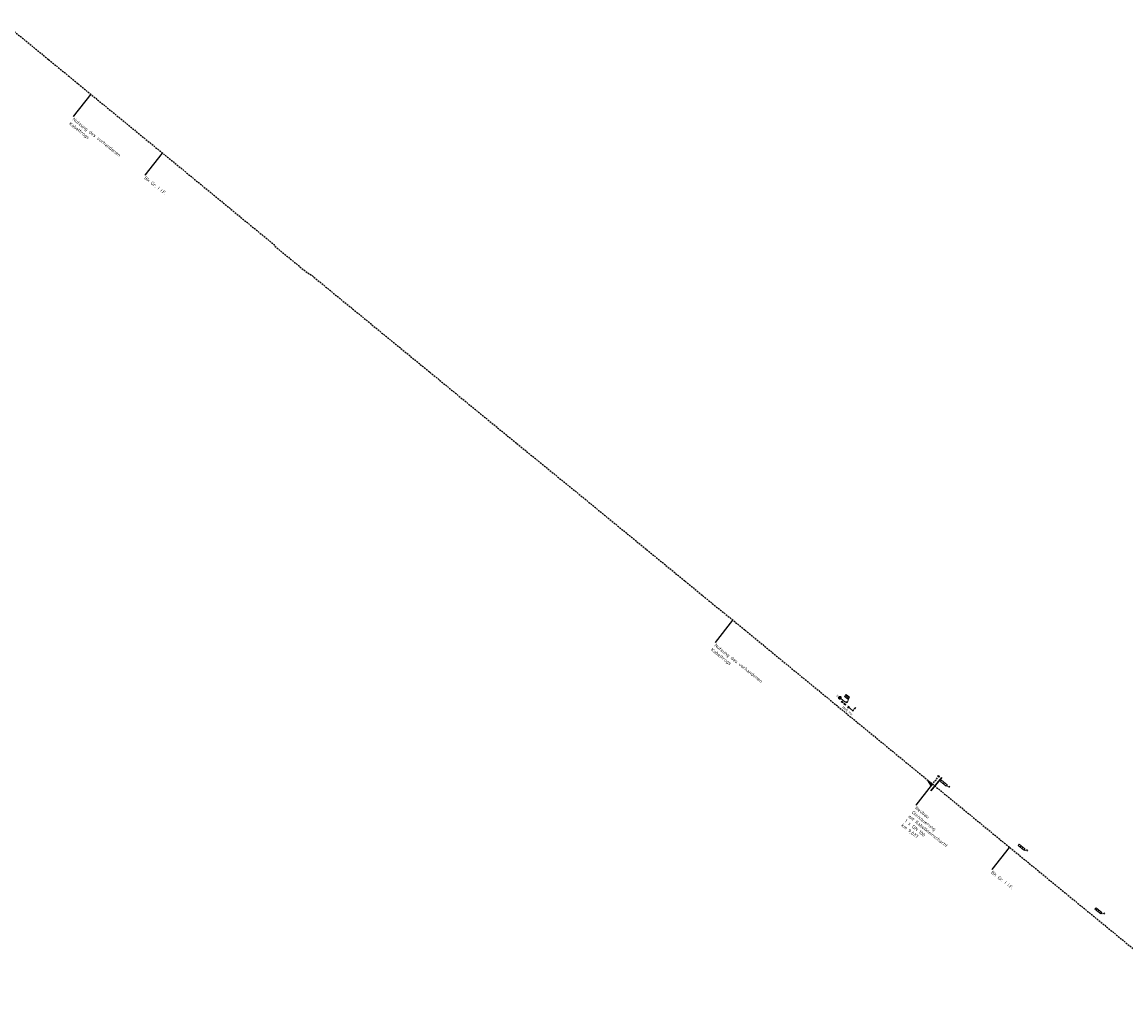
# Model space of a CAD drawing. Header units: metres. Extents: x 3425266 to 3446567, y 5432533 to 5452217.
# Tile 78 of 82: x 3442452 to 3443280, y 5437193 to 5437930. Entities that reach past the tile are written whole.
import ezdxf
from ezdxf import colors
from ezdxf.entities.mleader import LeaderData, LeaderLine
from ezdxf.enums import TextEntityAlignment as Align
from ezdxf.math import Vec2, Vec3

# ---------------------------------------------------------------- set-up
doc = ezdxf.new("R2010")
doc.units = ezdxf.units.M
doc.header["$MEASUREMENT"] = 0
doc.linetypes.add('DASHED', pattern=[0.75, 0.5, -0.25])
doc.layers.add('B_KTB_Text', color=7, linetype='Continuous', lineweight=18, true_color=0x939393)
for name, color, linetype, lineweight in [('N_KTB', 10, 'Continuous', 25), ('N_KTB Verrohrung', 10, 'DASHED', 25), ('N_KTB_Text', 10, 'Continuous', 18), ('N_KTB_Text 3443 Blatt 9', 10, 'Continuous', 18), ('N_Nutzung Kabeltrog', 20, 'DASHED', 25), ('Querprofile', 190, 'Continuous', 30), ('R_Signale', 40, 'Continuous', 18)]:
    doc.layers.add(name, color=color, linetype=linetype, lineweight=lineweight)
doc.styles.add('Isocpeur', font='isocpeur.ttf')
doc.styles.add('TXT', font='iso8.shx')

# ---------------------------------------------------------------- blocks, each defined once
blk = doc.blocks.new('_None')

msp = doc.modelspace()

# ---------------------------------------------------------------- linework, layer by layer
at = {"layer": 'N_KTB', "flags": 128}
msp.add_lwpolyline([(3443139.18, 5437364.62), (3443139.798, 5437364.112), (3443139.289, 5437363.494), (3443138.671, 5437364.003)], close=True, dxfattribs=at)
for points in [[(3443133.326, 5437357.485), (3443131.296, 5437360.699)], [(3443133.661, 5437357.891), (3443132.569, 5437359.619)]]:
    msp.add_lwpolyline(points, dxfattribs=at)
at = {"layer": 'N_KTB Verrohrung', "ltscale": 2.5, "flags": 128}
msp.add_lwpolyline([(3443134.04, 5437357.756), (3443138.98, 5437363.749)], dxfattribs=at)
at = {"layer": 'N_Nutzung Kabeltrog', "ltscale": 2.5}
for p, q in [((3442437.231, 5437929.986), (3442454.631, 5437915.829)), ((3442454.631, 5437915.829), (3442471.679, 5437901.825)), ((3442471.679, 5437901.825), (3442486.718, 5437889.51))]:
    msp.add_line(p, q, dxfattribs=at)
at = {"layer": 'Querprofile'}
msp.add_line((3443133.293, 5437353.289), (3443141.546, 5437363.262), dxfattribs=at)
at = {"layer": 'R_Signale'}
for p, q in [((3443068.837, 5437419.897), (3443065.894, 5437422.387)), ((3443068.675, 5437423.962), (3443072.249, 5437423.585)), ((3443070.989, 5437422.056), (3443069.934, 5437425.491)), ((3443070.593, 5437419.234), (3443071.929, 5437422.566)), ((3443066.147, 5437420.097), (3443066.503, 5437420.532)), ((3443066.726, 5437419.622), (3443066.147, 5437420.097)), ((3443066.503, 5437420.532), (3443067.663, 5437419.581)), ((3443067.306, 5437419.146), (3443066.726, 5437419.622)), ((3443067.663, 5437419.581), (3443067.306, 5437419.146)), ((3443068.088, 5437418.504), (3443068.444, 5437418.939)), ((3443068.667, 5437418.029), (3443068.088, 5437418.504)), ((3443068.444, 5437418.939), (3443069.604, 5437417.988)), ((3443069.247, 5437417.553), (3443068.667, 5437418.029)), ((3443069.628, 5437420.081), (3443068.837, 5437419.897)), ((3443069.604, 5437417.988), (3443069.247, 5437417.553)), ((3443070.087, 5437419.694), (3443069.628, 5437420.082)), ((3443069.699, 5437419.236), (3443070.474, 5437420.152)), ((3443076.202, 5437415.622), (3443075.159, 5437413.067)), ((3443076.285, 5437414.777), (3443077.046, 5437415.705)), ((3443142.773, 5437358.286), (3443143.249, 5437359.657)), ((3443142.832, 5437358.238), (3443143.307, 5437359.609)), ((3443142.89, 5437358.19), (3443143.366, 5437359.561)), ((3443146.758, 5437356.579), (3443145.872, 5437356.618)), ((3443147.217, 5437356.19), (3443146.754, 5437356.572)), ((3443146.836, 5437355.727), (3443147.598, 5437356.654)), ((3443200.406, 5437310.793), (3443200.881, 5437312.164)), ((3443200.464, 5437310.745), (3443200.939, 5437312.116)), ((3443200.523, 5437310.697), (3443201.017, 5437312.052)), ((3443201.671, 5437309.752), (3443202.166, 5437311.108)), ((3443201.749, 5437309.688), (3443202.224, 5437311.059)), ((3443201.807, 5437309.641), (3443202.282, 5437311.012)), ((3443205.146, 5437308.91), (3443204.147, 5437308.598)), ((3443205.609, 5437308.529), (3443205.146, 5437308.911)), ((3443205.228, 5437308.066), (3443205.99, 5437308.993)), ((3443257.421, 5437263.569), (3443257.895, 5437264.941)), ((3443257.48, 5437263.521), (3443257.973, 5437264.877)), ((3443257.538, 5437263.473), (3443258.032, 5437264.829)), ((3443258.706, 5437262.514), (3443259.18, 5437263.886)), ((3443258.765, 5437262.466), (3443259.239, 5437263.838)), ((3443258.823, 5437262.418), (3443259.297, 5437263.789)), ((3443259.972, 5437261.474), (3443260.446, 5437262.846)), ((3443260.031, 5437261.426), (3443260.524, 5437262.782)), ((3443260.108, 5437261.362), (3443260.583, 5437262.734)), ((3443261.806, 5437260.856), (3443262.987, 5437261.529)), ((3443263.451, 5437261.149), (3443262.987, 5437261.529)), ((3443263.07, 5437260.685), (3443263.832, 5437261.612))]:
    msp.add_line(p, q, dxfattribs=at)
at = {"layer": 'R_Signale', "color": 40, "linetype": 'Continuous'}
for points in [[(3443065.774, 5437423.826), (3443065.688, 5437423.891), (3443065.597, 5437423.947), (3443065.5, 5437423.992), (3443065.399, 5437424.028), (3443065.295, 5437424.052), (3443065.189, 5437424.066), (3443065.082, 5437424.068), (3443064.975, 5437424.059), (3443064.871, 5437424.039), (3443064.768, 5437424.008), (3443064.669, 5437423.967), (3443064.576, 5437423.915), (3443064.488, 5437423.854), (3443064.407, 5437423.784), (3443064.334, 5437423.706), (3443064.269, 5437423.621), (3443064.213, 5437423.529), (3443064.168, 5437423.433), (3443064.132, 5437423.332), (3443064.108, 5437423.228), (3443064.095, 5437423.121), (3443064.092, 5437423.015), (3443064.101, 5437422.908), (3443064.121, 5437422.803), (3443064.152, 5437422.701), (3443064.193, 5437422.602), (3443064.245, 5437422.508), (3443064.306, 5437422.42), (3443064.375, 5437422.339), (3443064.454, 5437422.266), (3443064.539, 5437422.201), (3443064.63, 5437422.146), (3443064.727, 5437422.1), (3443064.828, 5437422.065), (3443064.932, 5437422.041), (3443065.038, 5437422.027), (3443065.145, 5437422.025), (3443065.252, 5437422.034), (3443065.357, 5437422.053), (3443065.46, 5437422.084), (3443065.558, 5437422.126), (3443065.652, 5437422.178), (3443065.739, 5437422.238), (3443065.82, 5437422.308), (3443065.894, 5437422.386), (3443065.959, 5437422.471), (3443066.014, 5437422.563), (3443066.059, 5437422.66), (3443066.095, 5437422.761), (3443066.119, 5437422.865), (3443066.133, 5437422.971), (3443066.135, 5437423.078), (3443066.126, 5437423.184), (3443066.107, 5437423.29), (3443066.075, 5437423.392), (3443066.034, 5437423.49), (3443065.982, 5437423.584), (3443065.922, 5437423.672), (3443065.852, 5437423.753), (3443065.774, 5437423.826)], [(3443065.414, 5437423.401), (3443065.375, 5437423.43), (3443065.333, 5437423.455), (3443065.289, 5437423.476), (3443065.243, 5437423.492), (3443065.196, 5437423.503), (3443065.147, 5437423.51), (3443065.099, 5437423.511), (3443065.051, 5437423.507), (3443065.003, 5437423.497), (3443064.957, 5437423.483), (3443064.912, 5437423.465), (3443064.869, 5437423.441), (3443064.83, 5437423.414), (3443064.792, 5437423.382), (3443064.759, 5437423.346), (3443064.73, 5437423.308), (3443064.704, 5437423.266), (3443064.684, 5437423.222), (3443064.667, 5437423.176), (3443064.657, 5437423.129), (3443064.65, 5437423.08), (3443064.649, 5437423.032), (3443064.653, 5437422.983), (3443064.662, 5437422.936), (3443064.677, 5437422.889), (3443064.695, 5437422.844), (3443064.719, 5437422.802), (3443064.746, 5437422.762), (3443064.778, 5437422.725), (3443064.814, 5437422.691), (3443064.852, 5437422.662), (3443064.894, 5437422.637), (3443064.938, 5437422.616), (3443064.984, 5437422.6), (3443065.031, 5437422.589), (3443065.08, 5437422.583), (3443065.128, 5437422.582), (3443065.177, 5437422.586), (3443065.224, 5437422.595), (3443065.271, 5437422.609), (3443065.316, 5437422.628), (3443065.358, 5437422.651), (3443065.398, 5437422.679), (3443065.435, 5437422.711), (3443065.469, 5437422.746), (3443065.498, 5437422.785), (3443065.523, 5437422.827), (3443065.544, 5437422.871), (3443065.56, 5437422.916), (3443065.571, 5437422.964), (3443065.577, 5437423.012), (3443065.578, 5437423.061), (3443065.574, 5437423.109), (3443065.565, 5437423.157), (3443065.551, 5437423.203), (3443065.532, 5437423.248), (3443065.509, 5437423.291), (3443065.481, 5437423.33), (3443065.449, 5437423.368), (3443065.414, 5437423.401)], [(3443065.354, 5437423.33), (3443065.323, 5437423.353), (3443065.289, 5437423.374), (3443065.254, 5437423.39), (3443065.218, 5437423.403), (3443065.18, 5437423.412), (3443065.141, 5437423.417), (3443065.102, 5437423.418), (3443065.063, 5437423.415), (3443065.025, 5437423.407), (3443064.988, 5437423.396), (3443064.952, 5437423.381), (3443064.918, 5437423.362), (3443064.886, 5437423.34), (3443064.856, 5437423.315), (3443064.83, 5437423.286), (3443064.806, 5437423.256), (3443064.786, 5437423.222), (3443064.77, 5437423.187), (3443064.757, 5437423.15), (3443064.748, 5437423.112), (3443064.743, 5437423.074), (3443064.742, 5437423.035), (3443064.745, 5437422.996), (3443064.753, 5437422.958), (3443064.764, 5437422.921), (3443064.779, 5437422.885), (3443064.798, 5437422.851), (3443064.82, 5437422.819), (3443064.845, 5437422.789), (3443064.874, 5437422.762), (3443064.905, 5437422.739), (3443064.938, 5437422.719), (3443064.973, 5437422.702), (3443065.009, 5437422.69), (3443065.048, 5437422.681), (3443065.086, 5437422.676), (3443065.125, 5437422.675), (3443065.164, 5437422.678), (3443065.202, 5437422.685), (3443065.239, 5437422.697), (3443065.275, 5437422.712), (3443065.309, 5437422.731), (3443065.341, 5437422.753), (3443065.371, 5437422.778), (3443065.398, 5437422.806), (3443065.421, 5437422.837), (3443065.441, 5437422.871), (3443065.457, 5437422.906), (3443065.47, 5437422.942), (3443065.479, 5437422.981), (3443065.484, 5437423.019), (3443065.485, 5437423.058), (3443065.482, 5437423.096), (3443065.475, 5437423.135), (3443065.463, 5437423.172), (3443065.448, 5437423.208), (3443065.429, 5437423.242), (3443065.407, 5437423.274), (3443065.382, 5437423.303), (3443065.354, 5437423.33)], [(3443065.294, 5437423.259), (3443065.27, 5437423.277), (3443065.245, 5437423.292), (3443065.219, 5437423.304), (3443065.191, 5437423.314), (3443065.163, 5437423.321), (3443065.134, 5437423.324), (3443065.105, 5437423.325), (3443065.076, 5437423.322), (3443065.047, 5437423.317), (3443065.019, 5437423.309), (3443064.992, 5437423.297), (3443064.967, 5437423.283), (3443064.943, 5437423.267), (3443064.921, 5437423.247), (3443064.901, 5437423.226), (3443064.883, 5437423.203), (3443064.868, 5437423.178), (3443064.856, 5437423.152), (3443064.846, 5437423.124), (3443064.839, 5437423.096), (3443064.835, 5437423.067), (3443064.835, 5437423.038), (3443064.838, 5437423.008), (3443064.843, 5437422.98), (3443064.851, 5437422.952), (3443064.863, 5437422.925), (3443064.877, 5437422.899), (3443064.893, 5437422.876), (3443064.912, 5437422.854), (3443064.934, 5437422.833), (3443064.957, 5437422.816), (3443064.982, 5437422.801), (3443065.008, 5437422.788), (3443065.036, 5437422.779), (3443065.064, 5437422.772), (3443065.093, 5437422.768), (3443065.123, 5437422.768), (3443065.151, 5437422.77), (3443065.18, 5437422.775), (3443065.208, 5437422.784), (3443065.235, 5437422.795), (3443065.261, 5437422.809), (3443065.284, 5437422.826), (3443065.306, 5437422.845), (3443065.327, 5437422.866), (3443065.344, 5437422.89), (3443065.359, 5437422.915), (3443065.372, 5437422.941), (3443065.381, 5437422.968), (3443065.388, 5437422.997), (3443065.392, 5437423.026), (3443065.392, 5437423.055), (3443065.39, 5437423.084), (3443065.384, 5437423.113), (3443065.376, 5437423.141), (3443065.365, 5437423.167), (3443065.351, 5437423.193), (3443065.334, 5437423.217), (3443065.315, 5437423.239), (3443065.294, 5437423.259)], [(3443065.234, 5437423.188), (3443065.218, 5437423.2), (3443065.202, 5437423.21), (3443065.184, 5437423.218), (3443065.166, 5437423.224), (3443065.147, 5437423.229), (3443065.127, 5437423.231), (3443065.108, 5437423.232), (3443065.089, 5437423.23), (3443065.069, 5437423.227), (3443065.051, 5437423.221), (3443065.033, 5437423.213), (3443065.016, 5437423.204), (3443065, 5437423.193), (3443064.985, 5437423.18), (3443064.972, 5437423.166), (3443064.96, 5437423.151), (3443064.95, 5437423.134), (3443064.942, 5437423.117), (3443064.936, 5437423.098), (3443064.93, 5437423.079), (3443064.928, 5437423.06), (3443064.928, 5437423.041), (3443064.93, 5437423.021), (3443064.933, 5437423.002), (3443064.939, 5437422.983), (3443064.947, 5437422.965), (3443064.956, 5437422.948), (3443064.967, 5437422.932), (3443064.98, 5437422.918), (3443064.994, 5437422.904), (3443065.009, 5437422.893), (3443065.026, 5437422.883), (3443065.043, 5437422.874), (3443065.062, 5437422.868), (3443065.081, 5437422.863), (3443065.1, 5437422.861), (3443065.119, 5437422.861), (3443065.139, 5437422.862), (3443065.158, 5437422.866), (3443065.176, 5437422.871), (3443065.194, 5437422.879), (3443065.212, 5437422.888), (3443065.228, 5437422.899), (3443065.242, 5437422.912), (3443065.256, 5437422.926), (3443065.267, 5437422.942), (3443065.277, 5437422.958), (3443065.286, 5437422.976), (3443065.292, 5437422.994), (3443065.297, 5437423.014), (3443065.299, 5437423.033), (3443065.299, 5437423.052), (3443065.297, 5437423.071), (3443065.294, 5437423.09), (3443065.289, 5437423.109), (3443065.281, 5437423.127), (3443065.271, 5437423.144), (3443065.26, 5437423.16), (3443065.248, 5437423.175), (3443065.234, 5437423.188)], [(3443065.174, 5437423.117), (3443065.166, 5437423.123), (3443065.158, 5437423.128), (3443065.149, 5437423.132), (3443065.139, 5437423.135), (3443065.13, 5437423.138), (3443065.121, 5437423.139), (3443065.11, 5437423.139), (3443065.101, 5437423.138), (3443065.091, 5437423.136), (3443065.082, 5437423.134), (3443065.073, 5437423.13), (3443065.065, 5437423.125), (3443065.056, 5437423.12), (3443065.049, 5437423.114), (3443065.043, 5437423.106), (3443065.037, 5437423.099), (3443065.032, 5437423.091), (3443065.028, 5437423.082), (3443065.025, 5437423.072), (3443065.022, 5437423.063), (3443065.021, 5437423.053), (3443065.021, 5437423.043), (3443065.022, 5437423.034), (3443065.023, 5437423.024), (3443065.026, 5437423.015), (3443065.03, 5437423.006), (3443065.035, 5437422.997), (3443065.04, 5437422.989), (3443065.046, 5437422.982), (3443065.054, 5437422.975), (3443065.061, 5437422.969), (3443065.069, 5437422.964), (3443065.078, 5437422.961), (3443065.088, 5437422.957), (3443065.097, 5437422.955), (3443065.106, 5437422.954), (3443065.126, 5437422.954), (3443065.136, 5437422.956), (3443065.145, 5437422.959), (3443065.154, 5437422.963), (3443065.163, 5437422.968), (3443065.171, 5437422.973), (3443065.178, 5437422.979), (3443065.185, 5437422.986), (3443065.191, 5437422.994), (3443065.195, 5437423.002), (3443065.199, 5437423.011), (3443065.203, 5437423.021), (3443065.205, 5437423.03), (3443065.206, 5437423.039), (3443065.206, 5437423.059), (3443065.204, 5437423.069), (3443065.201, 5437423.078), (3443065.197, 5437423.086), (3443065.192, 5437423.095), (3443065.187, 5437423.104), (3443065.181, 5437423.111), (3443065.174, 5437423.117)], [(3443071.929, 5437422.565), (3443071.619, 5437422.821), (3443072.249, 5437423.585), (3443069.934, 5437425.491), (3443068.675, 5437423.962), (3443070.989, 5437422.056), (3443071.619, 5437422.821)], [(3443075.16, 5437413.067), (3443072.326, 5437415.392), (3443071.849, 5437416.757), (3443070.894, 5437415.593), (3443072.326, 5437415.392)], [(3443072.252, 5437415.453), (3443071.833, 5437416.645), (3443071, 5437415.631), (3443072.252, 5437415.453)], [(3443072.177, 5437415.514), (3443071.816, 5437416.534), (3443071.107, 5437415.669), (3443072.177, 5437415.514)], [(3443145.21, 5437357.163), (3443145.642, 5437357.688), (3443141.362, 5437361.21), (3443140.497, 5437360.159), (3443144.778, 5437356.637), (3443145.21, 5437357.163), (3443145.872, 5437356.618)], [(3443203.485, 5437309.142), (3443203.917, 5437309.668), (3443199.636, 5437313.188), (3443198.771, 5437312.137), (3443203.052, 5437308.616), (3443203.485, 5437309.142), (3443204.147, 5437308.598)], [(3443261.144, 5437261.393), (3443261.575, 5437261.919), (3443257.292, 5437265.437), (3443256.428, 5437264.385), (3443260.712, 5437260.867), (3443261.144, 5437261.393), (3443261.806, 5437260.849)]]:
    msp.add_lwpolyline(points, dxfattribs=at)

# ---------------------------------------------------------------- texts
at = {"layer": 'R_Signale', "color": 40, "linetype": 'Continuous', "style": 'TXT'}
for s, height, rotation, p in [('h', 1.8, 319.768808, (3443063.457, 5437424.493)), ('1000 Hz', 1.8, 320.635692, (3443070.647, 5437413.439)), ('9', 1.2, 320.360081, (3443071.007, 5437416.492))]:
    msp.add_text(s, height=height, rotation=rotation, dxfattribs=at).set_placement(p, align=Align.MIDDLE)

# ---------------------------------------------------------------- leaders
at = {"layer": 'N_KTB_Text'}
ml = msp.add_multileader_mtext('Standard', dxfattribs=at)
ml.set_content('Nutzung des vorhandenen\\PKabeltrogs', color=256, style='Isocpeur')
ml.set_leader_properties()
ml.set_arrow_properties(name='NONE')
ml.build(insert=Vec2(0, 0))
ml.multileader.update_dxf_attribs({"has_text_frame": 1, "text_left_attachment_type": 0, "text_right_attachment_type": 0, "dogleg_length": 0, "arrow_head_size": 0.18})
ctx = ml.context
ctx.base_point, ctx.char_height, ctx.arrow_head_size, ctx.landing_gap_size, ctx.plane_origin, ctx.plane_x_axis, ctx.plane_y_axis = Vec3(3442971.46, 5437464.575), 2.5, 0.18, 1, Vec3(3442925.189, 5437387.258), Vec3(0.7838916, -0.6208977), Vec3(0.6208977, 0.7838916)
ctx.left_attachment, ctx.right_attachment = 0, 0
notes = []
notes.append((ctx, [(1, (1, 1, 0), (3442971.46, 5437464.575), (0.7838916, -0.6208977), 0, [(0, [(3442984.624, 5437481.195)], 0, [])])]))
ctx.mtext.insert, ctx.mtext.text_direction, ctx.mtext.rotation, ctx.mtext.flow_direction = Vec3(3442972.244, 5437463.954), Vec3(0.7838916, -0.6208977), 5.613298, 5
ctx.mtext.has_bg_fill, ctx.mtext.bg_color, ctx.mtext.bg_scale_factor, ctx.mtext.bg_transparency, ctx.mtext.use_window_bg_color = 1, -1027028792, 1.5, 0, 1
at = {"layer": 'N_KTB_Text 3443 Blatt 9'}
ml = msp.add_multileader_mtext('Standard', dxfattribs=at)
ml.set_content('Nutzung des vorhandenen\\PKabeltrogs', color=256, style='Isocpeur')
ml.set_leader_properties()
ml.set_arrow_properties(name='NONE')
ml.build(insert=Vec2(0, 0))
ml.multileader.update_dxf_attribs({"has_text_frame": 1, "text_left_attachment_type": 0, "text_right_attachment_type": 0, "dogleg_length": 0, "arrow_head_size": 0.18})
ctx = ml.context
ctx.base_point, ctx.char_height, ctx.arrow_head_size, ctx.landing_gap_size, ctx.plane_origin, ctx.plane_x_axis, ctx.plane_y_axis = Vec3(3442490.099, 5437859.223), 2.5, 0.18, 1, Vec3(3442443.828, 5437781.906), Vec3(0.7838916, -0.6208977), Vec3(0.6208977, 0.7838916)
ctx.left_attachment, ctx.right_attachment = 0, 0
notes.append((ctx, [(1, (1, 1, 0), (3442490.099, 5437859.223), (0.7838916, -0.6208977), 0, [(0, [(3442503.263, 5437875.842)], 0, [])])]))
ctx.mtext.insert, ctx.mtext.text_direction, ctx.mtext.rotation, ctx.mtext.flow_direction = Vec3(3442490.883, 5437858.602), Vec3(0.7838916, -0.6208977), 5.613298, 5
ctx.mtext.has_bg_fill, ctx.mtext.bg_color, ctx.mtext.bg_scale_factor, ctx.mtext.bg_transparency, ctx.mtext.use_window_bg_color = 1, -1027028792, 1.5, 0, 1
for ctx, leaders in notes:
    for number, flags, end, landing, length, lines in leaders:
        leader = LeaderData()
        leader.index, (leader.has_last_leader_line, leader.has_dogleg_vector, leader.attachment_direction) = number, flags
        leader.last_leader_point, leader.dogleg_vector, leader.dogleg_length = Vec3(end), Vec3(landing), length
        for number, points, colour, breaks in lines:
            line = LeaderLine()
            line.index, line.vertices, line.color, line.breaks = number, Vec3.list(points), colors.encode_raw_color(colour), breaks
            leader.lines.append(line)
        ctx.leaders.append(leader)

# ---------------------------------------------------------------- next in the draw order: linework, layer by layer
at = {"layer": 'N_Nutzung Kabeltrog', "ltscale": 2.5, "flags": 128}
msp.add_lwpolyline([(3442486.718, 5437889.51), (3442504.316, 5437874.984), (3442522.577, 5437860.008), (3442541.64, 5437844.35), (3442557.019, 5437831.795), (3442573.983, 5437817.871), (3442593.169, 5437802.167), (3442610.508, 5437787.864), (3442631.915, 5437770.296), (3442640.587, 5437763.168), (3442641.38, 5437761.747), (3442654.866, 5437750.735), (3442662.878, 5437744.224), (3442665.732, 5437741.956), (3442668.94, 5437740.008), (3442675.85, 5437734.371), (3442690.103, 5437722.61), (3442705.77, 5437709.841), (3442724.016, 5437694.805), (3442741.223, 5437680.766), (3442762.536, 5437663.28), (3442780.405, 5437648.581), (3442795.65, 5437636.105), (3442813.776, 5437621.262), (3442832.437, 5437605.967), (3442851.955, 5437590.045), (3442869.026, 5437576.161), (3442887.268, 5437561.172), (3442907.305, 5437544.785), (3442926.771, 5437528.819), (3442946.172, 5437512.936), (3442965.487, 5437496.964), (3442985.055, 5437481.167), (3443005.809, 5437464.105), (3443025.133, 5437448.151), (3443045.181, 5437431.736), (3443066.718, 5437414.015), (3443085.136, 5437398.887), (3443098.385, 5437388.027), (3443123.246, 5437367.598), (3443136.602, 5437356.671), (3443336.495, 5437192.616)], dxfattribs=at)

# ---------------------------------------------------------------- next in the draw order: leaders
at = {"layer": 'B_KTB_Text'}
ml = msp.add_multileader_mtext('Standard', dxfattribs=at)
ml.set_content('Bk Gr. I i.F.', color=256, style='Isocpeur')
ml.set_leader_properties()
ml.set_arrow_properties(name='NONE')
ml.build(insert=Vec2(0, 0))
ml.multileader.update_dxf_attribs({"has_text_frame": 1, "text_left_attachment_type": 0, "text_right_attachment_type": 0, "dogleg_length": 0, "arrow_head_size": 0.18})
ctx = ml.context
ctx.base_point, ctx.char_height, ctx.arrow_head_size, ctx.landing_gap_size, ctx.plane_origin, ctx.plane_x_axis, ctx.plane_y_axis = Vec3(3442543.855, 5437815.175), 2.5, 0.18, 1, Vec3(3442497.584, 5437737.859), Vec3(0.7838916, -0.6208977), Vec3(0.6208977, 0.7838916)
ctx.left_attachment, ctx.right_attachment = 0, 0
notes = []
notes.append((ctx, [(1, (1, 1, 0), (3442543.855, 5437815.175), (0.7838916, -0.6208977), 0, [(0, [(3442556.864, 5437831.6)], 0, [])])]))
ctx.mtext.insert, ctx.mtext.text_direction, ctx.mtext.rotation, ctx.mtext.flow_direction = Vec3(3442544.639, 5437814.555), Vec3(0.7838916, -0.6208977), 5.613298, 5
ctx.mtext.has_bg_fill, ctx.mtext.bg_color, ctx.mtext.bg_scale_factor, ctx.mtext.bg_transparency, ctx.mtext.use_window_bg_color = 1, -1027028792, 1.5, 0, 1
ml = msp.add_multileader_mtext('Standard', dxfattribs=at)
ml.set_content('Bk Gr. I i.F.', color=256, style='Isocpeur')
ml.set_leader_properties()
ml.set_arrow_properties(name='NONE')
ml.build(insert=Vec2(0, 0))
ml.multileader.update_dxf_attribs({"has_text_frame": 1, "text_left_attachment_type": 0, "text_right_attachment_type": 0, "dogleg_length": 0, "arrow_head_size": 0.18})
ctx = ml.context
ctx.base_point, ctx.char_height, ctx.arrow_head_size, ctx.landing_gap_size, ctx.plane_origin, ctx.plane_x_axis, ctx.plane_y_axis = Vec3(3443178.999, 5437294.147), 2.5, 0.18, 1, Vec3(3443132.727, 5437216.831), Vec3(0.7838916, -0.6208977), Vec3(0.6208977, 0.7838916)
ctx.left_attachment, ctx.right_attachment = 0, 0
notes.append((ctx, [(1, (1, 1, 0), (3443178.999, 5437294.147), (0.7838916, -0.6208977), 0, [(0, [(3443192.163, 5437310.767)], 0, [])])]))
ctx.mtext.insert, ctx.mtext.text_direction, ctx.mtext.rotation, ctx.mtext.flow_direction = Vec3(3443179.782, 5437293.526), Vec3(0.7838916, -0.6208977), 5.613298, 5
ctx.mtext.has_bg_fill, ctx.mtext.bg_color, ctx.mtext.bg_scale_factor, ctx.mtext.bg_transparency, ctx.mtext.use_window_bg_color = 1, -1027028792, 1.5, 0, 1
at = {"layer": 'N_KTB_Text'}
ml = msp.add_multileader_mtext('Standard', dxfattribs=at)
ml.set_content('Neubau\\PGleisquerung\\Pmit Kabelkleinschacht\\P1 x DN 100\\Pkm 9,037', color=256, style='Isocpeur')
ml.set_leader_properties()
ml.set_arrow_properties(name='NONE')
ml.build(insert=Vec2(0, 0))
ml.multileader.update_dxf_attribs({"has_text_frame": 1, "text_left_attachment_type": 0, "text_right_attachment_type": 0, "dogleg_length": 0, "arrow_head_size": 0.18})
ctx = ml.context
ctx.base_point, ctx.char_height, ctx.arrow_head_size, ctx.landing_gap_size, ctx.plane_origin, ctx.plane_x_axis, ctx.plane_y_axis = Vec3(3443122.004, 5437342.551), 2.5, 0.18, 1, Vec3(3443231.81, 5437532.07), Vec3(0.7838916, -0.6208977), Vec3(0.6208977, 0.7838916)
ctx.left_attachment, ctx.right_attachment = 0, 0
notes.append((ctx, [(1, (1, 1, 0), (3443122.004, 5437342.551), (0.7838916, -0.6208977), 0, [(0, [(3443133.548, 5437357.125)], 0, [])])]))
ctx.mtext.insert, ctx.mtext.text_direction, ctx.mtext.rotation, ctx.mtext.flow_direction = Vec3(3443122.788, 5437341.93), Vec3(0.7838916, -0.6208977), 5.613298, 5
ctx.mtext.has_bg_fill, ctx.mtext.bg_color, ctx.mtext.bg_scale_factor, ctx.mtext.bg_transparency, ctx.mtext.use_window_bg_color = 1, -1027028792, 1.5, 0, 1
for ctx, leaders in notes:
    for number, flags, end, landing, length, lines in leaders:
        leader = LeaderData()
        leader.index, (leader.has_last_leader_line, leader.has_dogleg_vector, leader.attachment_direction) = number, flags
        leader.last_leader_point, leader.dogleg_vector, leader.dogleg_length = Vec3(end), Vec3(landing), length
        for number, points, colour, breaks in lines:
            line = LeaderLine()
            line.index, line.vertices, line.color, line.breaks = number, Vec3.list(points), colors.encode_raw_color(colour), breaks
            leader.lines.append(line)
        ctx.leaders.append(leader)

# ---------------------------------------------------------------- next in the draw order: linework, layer by layer
at = {"layer": 'N_KTB', "flags": 128}
msp.add_lwpolyline([(3443133.748, 5437357.997), (3443134.365, 5437357.488), (3443133.856, 5437356.871), (3443133.239, 5437357.38)], close=True, dxfattribs=at)

doc.saveas('drawing.dxf')
